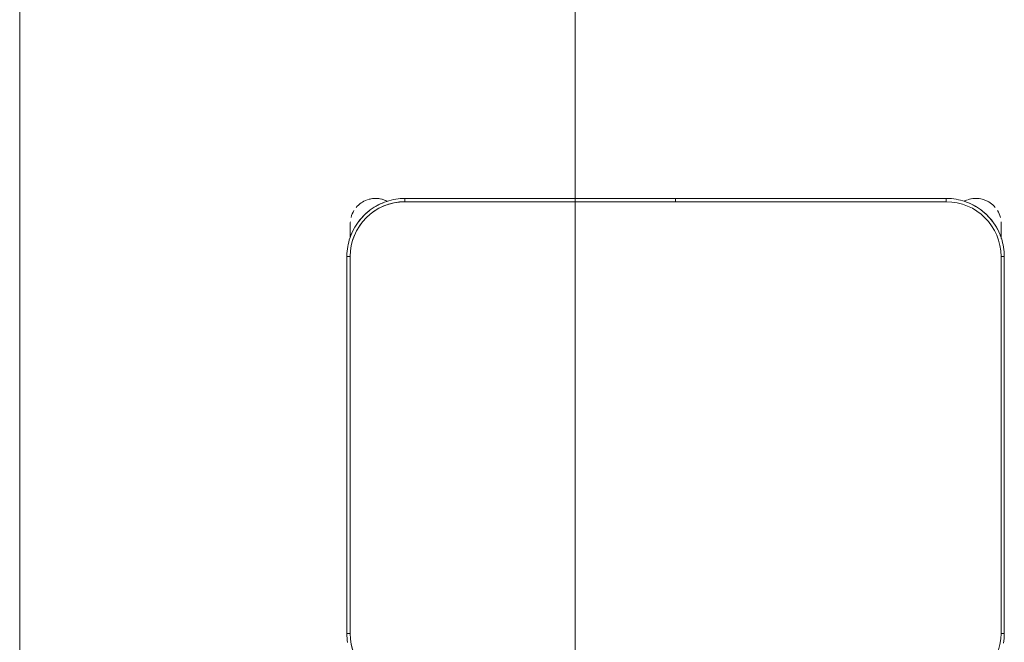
# Model space of a CAD drawing. Header units: metres. Extents: x 1.7 to 42.3, y -72.9 to -47.6.
# Tile 60 of 216: x 5.5 to 6.4, y -63.1 to -62.5. Entities that reach past the tile are written whole.
import ezdxf

# ---------------------------------------------------------------- set-up
doc = ezdxf.new("R2010")
doc.units = ezdxf.units.M
for name, color, linetype, lineweight in [('A-WALL', 7, 'Continuous', 18), ('G-ANNO-SYMB', 7, 'Continuous', 9), ('I-FURN', 7, 'Continuous', 18)]:
    doc.layers.add(name, color=color, linetype=linetype, lineweight=lineweight)

# ---------------------------------------------------------------- blocks, each defined once
blk = doc.blocks.new('Paredes 15 - Paredes 6-6874455-2PAV - FRIGORÍFICA')
at = {"layer": 'A-WALL', "color": 253, "true_color": 0xaaaaaa}
blk.add_line((5.50867, -65.41448), (5.50867, -57.40408), dxfattribs=at)
blk = doc.blocks.new('ConjuntoParaAlunoTamanho6 - CJA06_ConjuntoParaAlunoTamanho6-V18-2PAV - FRIGORÍFICA')
at = {"layer": 'I-FURN', "color": 253, "true_color": 0xaaaaaa}
for p, q in [((-0.3, 0.01197), (-0.3, -0.33203)), ((-0.3, 0.01197), (-0.297, 0.01197)), ((-0.3, 0.01197), (-0.3, -0.33203)), ((0.3, 0.01197), (0.297, 0.01197)), ((0.3, -0.33203), (0.3, 0.01197)), ((0.3, -0.33203), (0.3, 0.01197)), ((-0.3, -0.33203), (-0.297, -0.33203)), ((0.3, -0.33203), (0.297, -0.33203)), ((-0.29713, -0.34835), (-0.29713, -0.35394)), ((-0.29713, -0.34868), (-0.29713, -0.36203)), ((0.29687, -0.35394), (0.29687, -0.3492)), ((0.29687, -0.36203), (0.29687, -0.34961)), ((-0.29713, -0.35705), (-0.29713, -0.36203)), ((0.29687, -0.36203), (0.29687, -0.35705)), ((-0.247, -0.38503), (-0.247, -0.38203)), ((-0.247, -0.38503), (-0.00005, -0.38503)), ((-0.247, -0.38503), (-0.00005, -0.38503)), ((-0.00005, -0.38203), (-0.00005, -0.38503)), ((0.00005, -0.38503), (0.00005, -0.38203)), ((0.00005, -0.38503), (0.247, -0.38503)), ((0.00005, -0.38503), (0.247, -0.38503)), ((0.247, -0.38503), (0.247, -0.38203))]:
    blk.add_line(p, q, dxfattribs=at)
at = {"layer": 'I-FURN', "color": 253, "true_color": 0xaaaaaa, "flags": 128}
for points in [[(-0.29923, 0.02097), (-0.29955, 0.01888), (-0.29978, 0.01677), (-0.29993, 0.01466), (-0.3, 0.01254), (-0.3, 0.01197)], [(0.3, 0.01197), (0.29996, 0.01409), (0.29983, 0.0162), (0.29962, 0.01831), (0.29932, 0.02041)], [(-0.297, 0.01197), (-0.297, -0.07403), (-0.297, -0.16003), (-0.297, -0.24603), (-0.297, -0.33203)], [(-0.297, -0.33203), (-0.297, -0.24603), (-0.297, -0.16003), (-0.297, -0.07403), (-0.297, 0.01197)], [(0.297, -0.33203), (0.297, -0.24603), (0.297, -0.16003), (0.297, -0.07403), (0.297, 0.01197)], [(0.297, 0.01197), (0.297, -0.07403), (0.297, -0.16003), (0.297, -0.24603), (0.297, -0.33203)], [(-0.3, -0.33203), (-0.29996, -0.33415), (-0.29983, -0.33627), (-0.29962, -0.33838), (-0.29932, -0.34048), (-0.29894, -0.34256), (-0.29848, -0.34463), (-0.29794, -0.34668), (-0.29731, -0.34871), (-0.2966, -0.3507), (-0.29582, -0.35267), (-0.29495, -0.35461), (-0.29401, -0.35651), (-0.29299, -0.35837), (-0.2919, -0.36019), (-0.29074, -0.36196), (-0.28951, -0.36368), (-0.28821, -0.36536), (-0.28685, -0.36698), (-0.28542, -0.36855), (-0.28393, -0.37005), (-0.28238, -0.3715), (-0.28077, -0.37288), (-0.27911, -0.3742), (-0.2774, -0.37545), (-0.27564, -0.37663), (-0.27383, -0.37774), (-0.27198, -0.37878), (-0.27009, -0.37974), (-0.26816, -0.38062), (-0.2662, -0.38143), (-0.26421, -0.38216), (-0.2622, -0.38281), (-0.26015, -0.38338), (-0.25809, -0.38386), (-0.25601, -0.38426), (-0.25391, -0.38458), (-0.25181, -0.38482), (-0.24969, -0.38497), (-0.24757, -0.38503), (-0.247, -0.38503)], [(0.247, -0.38503), (0.24912, -0.38499), (0.25124, -0.38486), (0.25334, -0.38465), (0.25544, -0.38436), (0.25753, -0.38398), (0.2596, -0.38351), (0.26165, -0.38297), (0.26367, -0.38234), (0.26567, -0.38164), (0.26764, -0.38085), (0.26957, -0.37999), (0.27147, -0.37904), (0.27333, -0.37803), (0.27515, -0.37694), (0.27693, -0.37578), (0.27865, -0.37454), (0.28033, -0.37324), (0.28195, -0.37188), (0.28351, -0.37045), (0.28502, -0.36896), (0.28647, -0.36741), (0.28785, -0.3658), (0.28917, -0.36414), (0.29042, -0.36243), (0.2916, -0.36067), (0.29271, -0.35886), (0.29374, -0.35701), (0.29471, -0.35512), (0.29559, -0.3532), (0.2964, -0.35124), (0.29713, -0.34925), (0.29777, -0.34723), (0.29834, -0.34519), (0.29883, -0.34312), (0.29923, -0.34104), (0.29955, -0.33895), (0.29978, -0.33684), (0.29993, -0.33472), (0.3, -0.33261), (0.3, -0.33203)], [(-0.29713, -0.34907), (-0.29713, -0.34973), (-0.29713, -0.35038), (-0.29713, -0.35102), (-0.29713, -0.35165), (-0.29713, -0.35227), (-0.29713, -0.35288), (-0.29713, -0.35348), (-0.29713, -0.35406), (-0.29713, -0.35463), (-0.29713, -0.35518), (-0.29713, -0.35572), (-0.29713, -0.35624), (-0.29713, -0.35674), (-0.29713, -0.35722), (-0.29713, -0.35769), (-0.29713, -0.35813), (-0.29713, -0.35855), (-0.29713, -0.35895), (-0.29713, -0.35933), (-0.29713, -0.35969), (-0.29713, -0.36002), (-0.29713, -0.36033), (-0.29713, -0.36061), (-0.29713, -0.36087), (-0.29713, -0.36111), (-0.29713, -0.36131), (-0.29713, -0.3615), (-0.29713, -0.36165), (-0.29713, -0.36178), (-0.29713, -0.36188), (-0.29713, -0.36196), (-0.29713, -0.36201), (-0.29713, -0.36203)], [(0.29687, -0.36203), (0.29687, -0.36201), (0.29687, -0.36197), (0.29687, -0.36191), (0.29687, -0.36181), (0.29687, -0.36169), (0.29687, -0.36154), (0.29687, -0.36137), (0.29687, -0.36117), (0.29687, -0.36094), (0.29687, -0.36069), (0.29687, -0.36041), (0.29687, -0.36011), (0.29687, -0.35978), (0.29687, -0.35943), (0.29687, -0.35906), (0.29687, -0.35866), (0.29687, -0.35825), (0.29687, -0.35781), (0.29687, -0.35735), (0.29687, -0.35687), (0.29687, -0.35638), (0.29687, -0.35586), (0.29687, -0.35533), (0.29687, -0.35478), (0.29687, -0.35421), (0.29687, -0.35363), (0.29687, -0.35304), (0.29687, -0.35244), (0.29687, -0.35182), (0.29687, -0.35119), (0.29687, -0.35055), (0.29687, -0.3499)], [(-0.247, -0.38203), (-0.1235, -0.38203), (0, -0.38203), (0.1235, -0.38203), (0.247, -0.38203)], [(-0.00005, -0.38203), (-0.06179, -0.38203), (-0.12353, -0.38203), (-0.18526, -0.38203), (-0.247, -0.38203)], [(0.247, -0.38203), (0.18526, -0.38203), (0.12352, -0.38203), (0.06179, -0.38203), (0.00005, -0.38203)]]:
    blk.add_lwpolyline(points, dxfattribs=at)
at = {"layer": 'I-FURN', "color": 253, "true_color": 0xaaaaaa}
for centre, radius, start, end in [((-0.247, 0.01197), 0.05, 90, 180), ((-0.247, 0.01197), 0.05, 90, 180), ((0.247, 0.01197), 0.05, 360, 90), ((0.247, 0.01197), 0.05, 0, 90), ((-0.247, -0.33203), 0.05, 180, 270), ((-0.247, -0.33203), 0.05, 180, 270), ((0.247, -0.33203), 0.05, 270, 360), ((0.247, -0.33203), 0.05, 270, 0), ((-0.247, -0.33203), 0.053, 202.5, 212.69993), ((0.247, -0.33203), 0.053, 327.30007, 337.5), ((0.247, -0.33203), 0.053, 327.30007, 337.5), ((-0.27413, -0.36203), 0.023, 180, 184.41224), ((-0.27413, -0.36203), 0.023, 194.46313, 211.29748), ((-0.247, -0.33203), 0.053, 217.1607, 233.14964), ((0.247, -0.33203), 0.053, 307.1607, 323.14964), ((0.247, -0.33203), 0.053, 307.1607, 323.14964), ((0.27387, -0.36203), 0.023, 328.70279, 345.53679), ((0.27387, -0.36203), 0.023, 355.58784, 360), ((-0.27413, -0.36203), 0.023, 220.15845, 250.98921), ((-0.247, -0.33203), 0.053, 237.30007, 247.5), ((0.247, -0.33203), 0.053, 292.5, 302.69993), ((0.247, -0.33203), 0.053, 292.5, 302.69993), ((0.27387, -0.36203), 0.023, 289.64716, 320.10645), ((-0.27413, -0.36203), 0.023, 241.29896, 288), ((-0.27413, -0.36203), 0.023, 255.53308, 284.46692), ((-0.27413, -0.36203), 0.023, 289.64716, 297.85925), ((0.27387, -0.36203), 0.023, 242.37001, 250.98921), ((0.27387, -0.36203), 0.023, 243.53772, 288), ((0.27387, -0.36203), 0.023, 255.53308, 284.46692)]:
    blk.add_arc(centre, radius, start, end, dxfattribs=at)
blk = doc.blocks.new('4 GRE - ESCOLA DE CINEMA E AUDIOVISUAL CINE REX R07_rvt-1-2PAV - FRIGORÍFICA')
at = {"layer": 'A-WALL', "color": 253, "lineweight": 18, "true_color": 0xaaaaaa}
blk.add_blockref('Paredes 15 - Paredes 6-6874455-2PAV - FRIGORÍFICA', (0, 0.00002), dxfattribs=at)
at = {"layer": 'I-FURN', "color": 253, "lineweight": 18, "true_color": 0xaaaaaa, "rotation": 180}
blk.add_blockref('ConjuntoParaAlunoTamanho6 - CJA06_ConjuntoParaAlunoTamanho6-V18-2PAV - FRIGORÍFICA', (6.10728, -63.06045), dxfattribs=at)

msp = doc.modelspace()

# ---------------------------------------------------------------- linework, layer by layer
at = {"layer": 'G-ANNO-SYMB'}
msp.add_line((6.01577, -50.45607), (6.01577, -72.71601), dxfattribs=at)

# ---------------------------------------------------------------- block references
at = {"lineweight": 5}
msp.add_blockref('4 GRE - ESCOLA DE CINEMA E AUDIOVISUAL CINE REX R07_rvt-1-2PAV - FRIGORÍFICA', (0, 0), dxfattribs=at)

doc.saveas('drawing.dxf')
